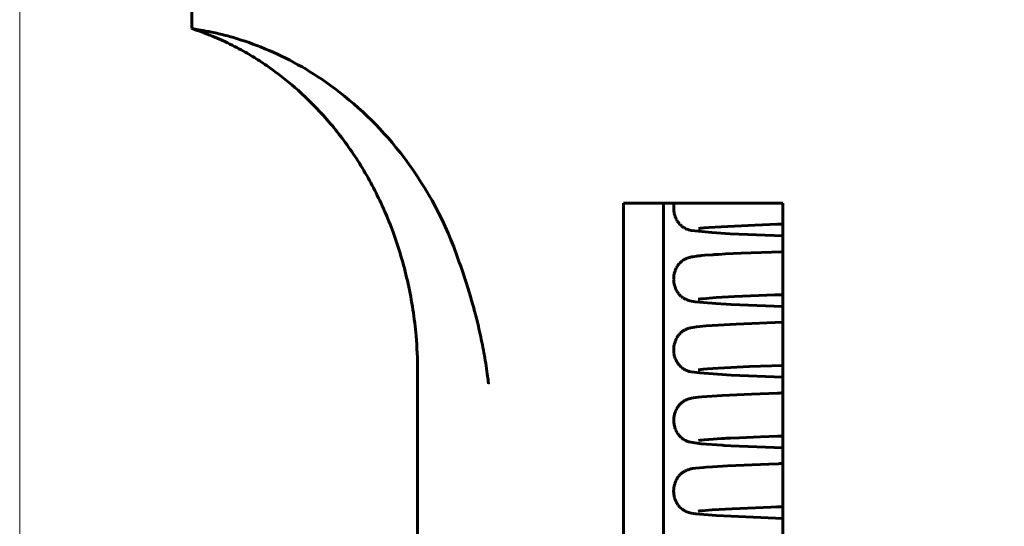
# Model space of a CAD drawing. Header units: millimetres. Extents: x 0 to 210, y 0 to 297.
# Tile 20 of 29: x 120 to 143, y 217 to 229. Entities that reach past the tile are written whole.
import ezdxf

# ---------------------------------------------------------------- set-up
doc = ezdxf.new("R2010")
doc.units = ezdxf.units.MM
doc.linetypes.add('K5LT_BASIC', pattern=[0])
doc.linetypes.add('K5LT_THIN', pattern=[0])
doc.layers.add('Системный слой', color=7, linetype='Continuous')
doc.layers.add('Системный слой (1)', color=7, linetype='Continuous', true_color=0x6c6c6c)
doc.styles.add('KDIMTEXTSTYLE', font='txt', dxfattribs={"width": 0.96, "oblique": 15, "height": 5})
doc.styles.add('KTEXTSTYLE', font='txt', dxfattribs={"width": 0.96, "height": 5})
doc.dimstyles.new('KDIMSTYLE (1.00)', dxfattribs={"dimtxt": 5, "dimasz": 1, "dimexe": 2, "dimexo": 0, "dimgap": 1, "dimtad": 1, "dimtxsty": 'KDIMTEXTSTYLE', "dimsah": 1, "dimcen": 0, "dimdle": 1, "dimadec": 0, "dimazin": 0, "dimtfac": 0.667, "dimtmove": 0, "dimatfit": 3, "dimfxl": 1, "dimtvp": 1, "dimtolj": 1, "dimtzin": 0, "dimarcsym": 0})

# ---------------------------------------------------------------- blocks, each defined once
blk = doc.blocks.new('U71')
at = {"layer": 'Системный слой (1)', "color": 143, "linetype": 'K5LT_BASIC', "lineweight": 60, "true_color": 0x33acca}
for p, q in [((135.727, 217.695), (135.764, 217.7)), ((135.764, 217.7), (135.766, 217.701)), ((135.764, 217.7), (135.764, 217.7)), ((135.766, 217.701), (135.769, 217.701)), ((135.769, 217.701), (135.775, 217.702)), ((135.775, 217.702), (135.778, 217.702)), ((135.778, 217.702), (135.782, 217.703)), ((135.782, 217.703), (135.794, 217.704)), ((135.794, 217.704), (135.822, 217.707)), ((135.822, 217.707), (135.886, 217.713)), ((135.886, 217.713), (136.051, 217.726)), ((136.051, 217.726), (136.516, 217.753)), ((136.516, 217.753), (137.413, 217.79)), ((137.413, 217.79), (137.555, 217.795)), ((137.555, 217.795), (137.611, 217.797)), ((137.611, 217.797), (137.694, 217.8))]:
    blk.add_line(p, q, dxfattribs=at)
blk = doc.blocks.new('U73')
at = {"layer": 'Системный слой (1)', "color": 143, "linetype": 'K5LT_BASIC', "lineweight": 60, "true_color": 0x33acca}
for p, q in [((135.158, 224.726), (135.159, 224.748)), ((135.158, 224.7), (135.158, 224.726)), ((135.159, 224.76), (135.161, 224.773)), ((135.159, 224.753), (135.159, 224.76)), ((135.159, 224.75), (135.159, 224.753)), ((135.159, 224.748), (135.159, 224.75)), ((135.161, 224.773), (135.164, 224.799)), ((135.164, 224.799), (135.168, 224.825)), ((135.168, 224.829), (135.169, 224.831)), ((135.168, 224.828), (135.168, 224.829)), ((135.168, 224.826), (135.168, 224.828)), ((135.168, 224.825), (135.168, 224.826)), ((135.169, 224.833), (135.17, 224.835)), ((135.169, 224.831), (135.169, 224.833)), ((135.17, 224.839), (135.171, 224.844)), ((135.17, 224.835), (135.17, 224.839)), ((135.159, 224.688), (135.158, 224.7)), ((135.159, 224.681), (135.159, 224.688)), ((135.159, 224.678), (135.159, 224.681)), ((135.16, 224.677), (135.159, 224.678)), ((135.162, 224.655), (135.16, 224.677)), ((135.165, 224.63), (135.162, 224.655)), ((135.167, 224.617), (135.165, 224.63)), ((135.168, 224.611), (135.167, 224.617)), ((135.169, 224.608), (135.168, 224.611)), ((135.169, 224.606), (135.169, 224.608)), ((135.174, 224.584), (135.169, 224.606)), ((135.181, 224.559), (135.174, 224.584)), ((135.185, 224.547), (135.181, 224.559)), ((135.187, 224.541), (135.185, 224.547)), ((135.188, 224.538), (135.187, 224.541)), ((135.189, 224.536), (135.188, 224.538)), ((135.197, 224.515), (135.189, 224.536)), ((135.207, 224.491), (135.197, 224.515)), ((135.212, 224.48), (135.207, 224.491)), ((135.215, 224.474), (135.212, 224.48)), ((135.217, 224.471), (135.215, 224.474)), ((135.217, 224.47), (135.217, 224.471)), ((135.228, 224.45), (135.217, 224.47)), ((135.241, 224.428), (135.228, 224.45)), ((135.248, 224.417), (135.241, 224.428)), ((135.251, 224.412), (135.248, 224.417)), ((135.253, 224.41), (135.251, 224.412)), ((135.254, 224.408), (135.253, 224.41)), ((135.266, 224.392), (135.254, 224.408)), ((135.282, 224.371), (135.266, 224.392)), ((135.29, 224.362), (135.282, 224.371)), ((135.294, 224.357), (135.29, 224.362)), ((135.296, 224.355), (135.294, 224.357)), ((135.297, 224.354), (135.296, 224.355)), ((135.307, 224.343), (135.297, 224.354)), ((135.327, 224.323), (135.307, 224.343)), ((135.337, 224.315), (135.327, 224.323)), ((135.342, 224.311), (135.337, 224.315)), ((135.344, 224.309), (135.342, 224.311)), ((135.346, 224.308), (135.344, 224.309)), ((135.37, 224.289), (135.346, 224.308)), ((135.387, 224.277), (135.37, 224.289)), ((135.395, 224.272), (135.387, 224.277)), ((135.399, 224.27), (135.395, 224.272)), ((135.401, 224.269), (135.399, 224.27)), ((135.402, 224.268), (135.401, 224.269)), ((135.416, 224.26), (135.402, 224.268)), ((135.427, 224.255), (135.416, 224.26)), ((135.432, 224.252), (135.427, 224.255)), ((135.434, 224.251), (135.432, 224.252)), ((135.435, 224.251), (135.434, 224.251)), ((135.461, 224.239), (135.435, 224.251)), ((135.484, 224.231), (135.461, 224.239)), ((135.495, 224.227), (135.484, 224.231)), ((135.5, 224.226), (135.495, 224.227)), ((135.502, 224.225), (135.5, 224.226)), ((135.503, 224.225), (135.502, 224.225)), ((135.511, 224.222), (135.503, 224.225)), ((135.56, 224.21), (135.511, 224.222)), ((135.567, 224.209), (135.56, 224.21)), ((136.042, 224.159), (135.567, 224.209)), ((136.471, 224.134), (136.042, 224.159)), ((137.694, 224.086), (136.471, 224.134))]:
    blk.add_line(p, q, dxfattribs=at)
blk = doc.blocks.new('U77')
at = {"layer": 'Системный слой (1)', "color": 143, "linetype": 'K5LT_BASIC', "lineweight": 60, "true_color": 0x33acca}
for p, q in [((135.814, 220.348), (136.283, 220.381)), ((136.283, 220.381), (136.966, 220.413)), ((136.966, 220.413), (137.568, 220.435)), ((137.568, 220.435), (137.618, 220.437)), ((137.618, 220.437), (137.629, 220.437)), ((137.629, 220.437), (137.646, 220.438)), ((137.646, 220.438), (137.672, 220.438)), ((137.672, 220.438), (137.694, 220.439)), ((135.259, 220.125), (135.266, 220.133)), ((135.266, 220.133), (135.279, 220.149)), ((135.279, 220.149), (135.29, 220.163)), ((135.29, 220.163), (135.291, 220.164)), ((135.291, 220.164), (135.293, 220.166)), ((135.293, 220.166), (135.296, 220.169)), ((135.296, 220.169), (135.303, 220.176)), ((135.303, 220.176), (135.317, 220.19)), ((135.317, 220.19), (135.33, 220.202)), ((135.33, 220.202), (135.331, 220.203)), ((135.331, 220.203), (135.333, 220.205)), ((135.333, 220.205), (135.336, 220.208)), ((135.336, 220.208), (135.344, 220.214)), ((135.344, 220.214), (135.358, 220.225)), ((135.358, 220.225), (135.373, 220.236)), ((135.373, 220.236), (135.374, 220.237)), ((135.374, 220.237), (135.376, 220.238)), ((135.376, 220.238), (135.38, 220.241)), ((135.38, 220.241), (135.388, 220.246)), ((135.388, 220.246), (135.402, 220.254)), ((135.402, 220.254), (135.419, 220.264)), ((135.419, 220.264), (135.42, 220.264)), ((135.42, 220.264), (135.422, 220.266)), ((135.422, 220.266), (135.426, 220.268)), ((135.426, 220.268), (135.434, 220.271)), ((135.434, 220.271), (135.447, 220.278)), ((135.447, 220.278), (135.464, 220.285)), ((135.464, 220.285), (135.465, 220.285)), ((135.465, 220.285), (135.466, 220.286)), ((135.466, 220.286), (135.468, 220.287)), ((135.468, 220.287), (135.469, 220.287)), ((135.469, 220.287), (135.47, 220.287)), ((135.47, 220.287), (135.471, 220.288)), ((135.47, 220.287), (135.47, 220.287)), ((135.471, 220.288), (135.471, 220.288)), ((135.471, 220.288), (135.472, 220.288)), ((135.472, 220.288), (135.473, 220.288)), ((135.473, 220.288), (135.474, 220.289)), ((135.474, 220.289), (135.476, 220.29)), ((135.476, 220.29), (135.477, 220.29)), ((135.477, 220.29), (135.478, 220.29)), ((135.478, 220.29), (135.481, 220.291)), ((135.481, 220.291), (135.486, 220.293)), ((135.486, 220.293), (135.496, 220.297)), ((135.496, 220.297), (135.512, 220.302)), ((135.512, 220.302), (135.519, 220.304)), ((135.519, 220.304), (135.523, 220.305)), ((135.523, 220.305), (135.526, 220.306)), ((135.526, 220.306), (135.533, 220.308)), ((135.533, 220.308), (135.546, 220.311)), ((135.546, 220.311), (135.572, 220.317)), ((135.572, 220.317), (135.621, 220.325)), ((135.621, 220.325), (135.727, 220.34)), ((135.727, 220.34), (135.814, 220.348)), ((135.167, 219.895), (135.172, 219.92)), ((135.172, 219.921), (135.173, 219.925)), ((135.172, 219.92), (135.172, 219.921)), ((135.173, 219.925), (135.174, 219.931)), ((135.174, 219.931), (135.177, 219.944)), ((135.177, 219.944), (135.184, 219.971)), ((135.184, 219.971), (135.192, 219.994)), ((135.192, 219.994), (135.193, 219.996)), ((135.193, 219.996), (135.194, 219.999)), ((135.194, 219.999), (135.196, 220.005)), ((135.196, 220.005), (135.201, 220.017)), ((135.201, 220.017), (135.211, 220.041)), ((135.211, 220.041), (135.22, 220.06)), ((135.22, 220.06), (135.221, 220.061)), ((135.221, 220.061), (135.222, 220.064)), ((135.222, 220.064), (135.225, 220.069)), ((135.225, 220.069), (135.231, 220.08)), ((135.231, 220.08), (135.243, 220.1)), ((135.243, 220.1), (135.254, 220.117)), ((135.254, 220.117), (135.255, 220.118)), ((135.255, 220.118), (135.256, 220.12)), ((135.256, 220.12), (135.259, 220.125)), ((135.159, 219.791), (135.16, 219.817)), ((135.16, 219.778), (135.159, 219.791)), ((135.16, 219.817), (135.161, 219.842)), ((135.16, 219.771), (135.16, 219.778)), ((135.16, 219.768), (135.16, 219.771)), ((135.16, 219.767), (135.16, 219.768)), ((135.162, 219.745), (135.16, 219.767)), ((135.161, 219.848), (135.162, 219.854)), ((135.161, 219.844), (135.161, 219.848)), ((135.161, 219.842), (135.161, 219.844)), ((135.162, 219.854), (135.163, 219.868)), ((135.165, 219.72), (135.162, 219.745)), ((135.163, 219.868), (135.167, 219.895)), ((135.167, 219.707), (135.165, 219.72)), ((135.168, 219.701), (135.167, 219.707)), ((135.169, 219.698), (135.168, 219.701)), ((135.169, 219.696), (135.169, 219.698)), ((135.174, 219.674), (135.169, 219.696)), ((135.18, 219.649), (135.174, 219.674)), ((135.184, 219.636), (135.18, 219.649)), ((135.186, 219.63), (135.184, 219.636)), ((135.187, 219.627), (135.186, 219.63)), ((135.187, 219.626), (135.187, 219.627)), ((135.195, 219.605), (135.187, 219.626)), ((135.205, 219.58), (135.195, 219.605)), ((135.21, 219.569), (135.205, 219.58)), ((135.213, 219.563), (135.21, 219.569)), ((135.214, 219.56), (135.213, 219.563)), ((135.215, 219.559), (135.214, 219.56)), ((135.225, 219.539), (135.215, 219.559)), ((135.238, 219.516), (135.225, 219.539)), ((135.245, 219.505), (135.238, 219.516)), ((135.248, 219.5), (135.245, 219.505)), ((135.25, 219.498), (135.248, 219.5)), ((135.251, 219.496), (135.25, 219.498)), ((135.262, 219.48), (135.251, 219.496)), ((135.278, 219.459), (135.262, 219.48)), ((135.286, 219.449), (135.278, 219.459)), ((135.29, 219.445), (135.286, 219.449)), ((135.292, 219.442), (135.29, 219.445)), ((135.293, 219.441), (135.292, 219.442)), ((135.305, 219.429), (135.293, 219.441)), ((135.324, 219.41), (135.305, 219.429)), ((135.333, 219.401), (135.324, 219.41)), ((135.338, 219.397), (135.333, 219.401)), ((135.34, 219.395), (135.338, 219.397)), ((135.341, 219.394), (135.34, 219.395)), ((135.361, 219.378), (135.341, 219.394)), ((135.379, 219.365), (135.361, 219.378)), ((135.388, 219.359), (135.379, 219.365)), ((135.392, 219.357), (135.388, 219.359)), ((135.394, 219.355), (135.392, 219.357)), ((135.395, 219.355), (135.394, 219.355)), ((135.414, 219.344), (135.395, 219.355)), ((135.425, 219.338), (135.414, 219.344)), ((135.431, 219.335), (135.425, 219.338)), ((135.433, 219.334), (135.431, 219.335)), ((135.434, 219.333), (135.433, 219.334)), ((135.46, 219.322), (135.434, 219.333)), ((135.484, 219.313), (135.46, 219.322)), ((135.494, 219.31), (135.484, 219.313)), ((135.499, 219.308), (135.494, 219.31)), ((135.501, 219.307), (135.499, 219.308)), ((135.502, 219.307), (135.501, 219.307)), ((135.514, 219.304), (135.502, 219.307)), ((135.556, 219.293), (135.514, 219.304)), ((135.792, 219.26), (135.556, 219.293)), ((136.281, 219.226), (135.792, 219.26)), ((136.332, 219.223), (136.281, 219.226)), ((136.487, 219.215), (136.332, 219.223)), ((137.694, 219.168), (136.487, 219.215))]:
    blk.add_line(p, q, dxfattribs=at)
blk = doc.blocks.new('U82')
at = {"layer": 'Системный слой (1)', "color": 143, "linetype": 'K5LT_BASIC', "lineweight": 60, "true_color": 0x33acca}
for p, q in [((135.558, 221.953), (135.6, 221.961)), ((135.6, 221.961), (135.687, 221.974)), ((135.687, 221.974), (135.91, 221.996)), ((135.91, 221.996), (136.609, 222.037)), ((136.609, 222.037), (137.694, 222.079)), ((135.226, 221.714), (135.238, 221.735)), ((135.238, 221.735), (135.249, 221.752)), ((135.249, 221.752), (135.25, 221.753)), ((135.25, 221.753), (135.251, 221.756)), ((135.251, 221.756), (135.254, 221.76)), ((135.254, 221.76), (135.261, 221.769)), ((135.261, 221.769), (135.273, 221.785)), ((135.273, 221.785), (135.285, 221.798)), ((135.285, 221.799), (135.287, 221.801)), ((135.285, 221.798), (135.285, 221.799)), ((135.287, 221.801), (135.29, 221.805)), ((135.29, 221.805), (135.297, 221.812)), ((135.297, 221.812), (135.31, 221.825)), ((135.31, 221.825), (135.322, 221.836)), ((135.322, 221.837), (135.324, 221.838)), ((135.322, 221.836), (135.322, 221.837)), ((135.324, 221.838), (135.328, 221.842)), ((135.328, 221.842), (135.335, 221.848)), ((135.335, 221.848), (135.349, 221.859)), ((135.349, 221.859), (135.365, 221.871)), ((135.365, 221.871), (135.366, 221.872)), ((135.366, 221.872), (135.368, 221.873)), ((135.368, 221.873), (135.372, 221.876)), ((135.372, 221.876), (135.379, 221.881)), ((135.379, 221.881), (135.393, 221.89)), ((135.393, 221.89), (135.41, 221.899)), ((135.41, 221.899), (135.411, 221.9)), ((135.411, 221.9), (135.413, 221.901)), ((135.413, 221.901), (135.417, 221.903)), ((135.417, 221.903), (135.425, 221.907)), ((135.425, 221.907), (135.439, 221.914)), ((135.439, 221.914), (135.455, 221.921)), ((135.455, 221.921), (135.456, 221.921)), ((135.456, 221.921), (135.457, 221.922)), ((135.457, 221.922), (135.459, 221.923)), ((135.459, 221.923), (135.461, 221.924)), ((135.461, 221.924), (135.462, 221.924)), ((135.462, 221.924), (135.462, 221.924)), ((135.462, 221.924), (135.463, 221.924)), ((135.463, 221.924), (135.464, 221.925)), ((135.464, 221.925), (135.465, 221.925)), ((135.465, 221.925), (135.466, 221.926)), ((135.466, 221.926), (135.468, 221.926)), ((135.468, 221.926), (135.469, 221.927)), ((135.469, 221.927), (135.47, 221.927)), ((135.47, 221.927), (135.471, 221.928)), ((135.471, 221.928), (135.474, 221.929)), ((135.474, 221.929), (135.48, 221.931)), ((135.48, 221.931), (135.49, 221.934)), ((135.49, 221.934), (135.506, 221.939)), ((135.506, 221.939), (135.513, 221.942)), ((135.513, 221.942), (135.513, 221.942)), ((135.513, 221.942), (135.515, 221.942)), ((135.515, 221.942), (135.518, 221.943)), ((135.518, 221.943), (135.524, 221.945)), ((135.524, 221.945), (135.536, 221.948)), ((135.536, 221.948), (135.558, 221.953)), ((135.16, 221.501), (135.163, 221.528)), ((135.163, 221.528), (135.168, 221.553)), ((135.168, 221.555), (135.169, 221.558)), ((135.168, 221.553), (135.168, 221.555)), ((135.169, 221.558), (135.17, 221.565)), ((135.17, 221.565), (135.173, 221.578)), ((135.173, 221.578), (135.18, 221.604)), ((135.18, 221.604), (135.188, 221.628)), ((135.188, 221.63), (135.189, 221.633)), ((135.188, 221.628), (135.188, 221.63)), ((135.189, 221.633), (135.192, 221.639)), ((135.192, 221.639), (135.196, 221.651)), ((135.196, 221.651), (135.206, 221.675)), ((135.206, 221.675), (135.215, 221.694)), ((135.215, 221.694), (135.216, 221.696)), ((135.216, 221.696), (135.217, 221.699)), ((135.217, 221.699), (135.22, 221.704)), ((135.22, 221.704), (135.226, 221.714)), ((135.157, 221.451), (135.158, 221.476)), ((135.157, 221.425), (135.157, 221.451)), ((135.157, 221.412), (135.157, 221.425)), ((135.158, 221.406), (135.157, 221.412)), ((135.158, 221.481), (135.159, 221.488)), ((135.158, 221.477), (135.158, 221.481)), ((135.158, 221.476), (135.158, 221.477)), ((135.158, 221.402), (135.158, 221.406)), ((135.158, 221.401), (135.158, 221.402)), ((135.16, 221.379), (135.158, 221.401)), ((135.159, 221.488), (135.16, 221.501)), ((135.163, 221.354), (135.16, 221.379)), ((135.165, 221.341), (135.163, 221.354)), ((135.166, 221.335), (135.165, 221.341)), ((135.167, 221.332), (135.166, 221.335)), ((135.167, 221.331), (135.167, 221.332)), ((135.172, 221.308), (135.167, 221.331)), ((135.179, 221.283), (135.172, 221.308)), ((135.183, 221.271), (135.179, 221.283)), ((135.185, 221.265), (135.183, 221.271)), ((135.186, 221.262), (135.185, 221.265)), ((135.186, 221.26), (135.186, 221.262)), ((135.194, 221.239), (135.186, 221.26)), ((135.204, 221.215), (135.194, 221.239)), ((135.209, 221.204), (135.204, 221.215)), ((135.212, 221.198), (135.209, 221.204)), ((135.214, 221.195), (135.212, 221.198)), ((135.214, 221.194), (135.214, 221.195)), ((135.225, 221.174), (135.214, 221.194)), ((135.238, 221.151), (135.225, 221.174)), ((135.244, 221.141), (135.238, 221.151)), ((135.248, 221.136), (135.244, 221.141)), ((135.25, 221.133), (135.248, 221.136)), ((135.25, 221.132), (135.25, 221.133)), ((135.262, 221.115), (135.25, 221.132)), ((135.278, 221.095), (135.262, 221.115)), ((135.286, 221.085), (135.278, 221.095)), ((135.29, 221.081), (135.286, 221.085)), ((135.292, 221.078), (135.29, 221.081)), ((135.293, 221.077), (135.292, 221.078)), ((135.304, 221.065), (135.293, 221.077)), ((135.324, 221.046), (135.304, 221.065)), ((135.333, 221.038), (135.324, 221.046)), ((135.338, 221.034), (135.333, 221.038)), ((135.34, 221.032), (135.338, 221.034)), ((135.341, 221.031), (135.34, 221.032)), ((135.365, 221.012), (135.341, 221.031)), ((135.381, 221.001), (135.365, 221.012)), ((135.389, 220.996), (135.381, 221.001)), ((135.393, 220.993), (135.389, 220.996)), ((135.395, 220.992), (135.393, 220.993)), ((135.396, 220.992), (135.395, 220.992)), ((135.412, 220.982), (135.396, 220.992)), ((135.421, 220.977), (135.412, 220.982)), ((135.426, 220.975), (135.421, 220.977)), ((135.428, 220.974), (135.426, 220.975)), ((135.429, 220.974), (135.428, 220.974)), ((135.43, 220.973), (135.429, 220.974)), ((135.429, 220.974), (135.429, 220.974)), ((135.432, 220.972), (135.43, 220.973)), ((135.433, 220.972), (135.432, 220.972)), ((135.434, 220.971), (135.433, 220.972)), ((135.436, 220.97), (135.434, 220.971)), ((135.439, 220.969), (135.436, 220.97)), ((135.441, 220.968), (135.439, 220.969)), ((135.443, 220.967), (135.441, 220.968)), ((135.444, 220.967), (135.443, 220.967)), ((135.443, 220.967), (135.443, 220.967)), ((135.445, 220.966), (135.444, 220.967)), ((135.446, 220.966), (135.445, 220.966)), ((135.447, 220.965), (135.446, 220.966)), ((135.446, 220.966), (135.446, 220.966)), ((135.448, 220.965), (135.447, 220.965)), ((135.447, 220.965), (135.447, 220.965)), ((135.449, 220.964), (135.448, 220.965)), ((135.448, 220.965), (135.448, 220.965)), ((135.45, 220.964), (135.449, 220.964)), ((135.451, 220.963), (135.45, 220.964)), ((135.45, 220.964), (135.45, 220.964)), ((135.452, 220.963), (135.451, 220.963)), ((135.453, 220.963), (135.452, 220.963)), ((135.452, 220.963), (135.452, 220.963)), ((135.454, 220.962), (135.453, 220.963)), ((135.453, 220.963), (135.453, 220.963)), ((135.455, 220.962), (135.454, 220.962)), ((135.454, 220.962), (135.454, 220.962)), ((135.456, 220.962), (135.455, 220.962)), ((135.456, 220.961), (135.456, 220.962)), ((135.457, 220.961), (135.456, 220.961)), ((135.458, 220.961), (135.457, 220.961)), ((135.459, 220.96), (135.458, 220.961)), ((135.46, 220.96), (135.459, 220.96)), ((135.459, 220.96), (135.459, 220.96)), ((135.461, 220.96), (135.46, 220.96)), ((135.46, 220.96), (135.46, 220.96)), ((135.46, 220.96), (135.46, 220.96)), ((135.461, 220.959), (135.461, 220.96)), ((135.462, 220.959), (135.461, 220.959)), ((135.463, 220.959), (135.462, 220.959)), ((135.465, 220.958), (135.463, 220.959)), ((135.47, 220.956), (135.465, 220.958)), ((135.474, 220.955), (135.47, 220.956)), ((135.476, 220.954), (135.474, 220.955)), ((135.477, 220.953), (135.476, 220.954)), ((135.478, 220.953), (135.477, 220.953)), ((135.479, 220.953), (135.478, 220.953)), ((135.48, 220.952), (135.479, 220.953)), ((135.481, 220.952), (135.48, 220.952)), ((135.482, 220.952), (135.481, 220.952)), ((135.484, 220.951), (135.482, 220.952)), ((135.52, 220.94), (135.484, 220.951)), ((135.484, 220.951), (135.484, 220.951)), ((135.563, 220.93), (135.52, 220.94)), ((135.57, 220.929), (135.563, 220.93)), ((135.756, 220.903), (135.57, 220.929)), ((136.491, 220.855), (135.756, 220.903)), ((137.694, 220.807), (136.491, 220.855))]:
    blk.add_line(p, q, dxfattribs=at)
blk = doc.blocks.new('U92')
at = {"layer": 'Системный слой (1)', "color": 143, "linetype": 'K5LT_BASIC', "lineweight": 60, "true_color": 0x33acca}
for p, q in [((136.406, 218.748), (137.363, 218.788)), ((137.363, 218.788), (137.597, 218.797)), ((137.597, 218.797), (137.625, 218.798)), ((137.625, 218.798), (137.668, 218.799)), ((137.668, 218.799), (137.694, 218.8)), ((135.285, 218.521), (135.298, 218.536)), ((135.298, 218.536), (135.312, 218.549)), ((135.312, 218.549), (135.313, 218.55)), ((135.313, 218.55), (135.314, 218.552)), ((135.314, 218.552), (135.318, 218.555)), ((135.318, 218.555), (135.325, 218.562)), ((135.325, 218.562), (135.34, 218.574)), ((135.34, 218.574), (135.355, 218.586)), ((135.355, 218.587), (135.357, 218.588)), ((135.355, 218.586), (135.355, 218.587)), ((135.357, 218.588), (135.361, 218.591)), ((135.361, 218.591), (135.369, 218.596)), ((135.369, 218.596), (135.383, 218.606)), ((135.383, 218.606), (135.4, 218.616)), ((135.4, 218.616), (135.401, 218.617)), ((135.401, 218.617), (135.403, 218.618)), ((135.403, 218.618), (135.407, 218.62)), ((135.407, 218.62), (135.414, 218.624)), ((135.414, 218.624), (135.428, 218.631)), ((135.428, 218.631), (135.445, 218.639)), ((135.445, 218.639), (135.447, 218.64)), ((135.445, 218.639), (135.445, 218.639)), ((135.447, 218.64), (135.45, 218.641)), ((135.45, 218.641), (135.455, 218.644)), ((135.455, 218.644), (135.461, 218.646)), ((135.461, 218.646), (135.464, 218.647)), ((135.464, 218.647), (135.467, 218.648)), ((135.467, 218.648), (135.469, 218.649)), ((135.469, 218.649), (135.472, 218.65)), ((135.472, 218.65), (135.473, 218.651)), ((135.472, 218.65), (135.472, 218.65)), ((135.473, 218.651), (135.475, 218.651)), ((135.475, 218.651), (135.478, 218.652)), ((135.478, 218.652), (135.484, 218.655)), ((135.484, 218.655), (135.495, 218.658)), ((135.495, 218.658), (135.509, 218.663)), ((135.509, 218.663), (135.516, 218.665)), ((135.516, 218.665), (135.517, 218.665)), ((135.517, 218.665), (135.518, 218.665)), ((135.518, 218.665), (135.521, 218.666)), ((135.521, 218.666), (135.526, 218.667)), ((135.526, 218.667), (135.536, 218.67)), ((135.536, 218.67), (135.555, 218.675)), ((135.555, 218.675), (135.592, 218.682)), ((135.592, 218.682), (135.666, 218.693)), ((135.666, 218.693), (135.848, 218.712)), ((135.848, 218.712), (135.911, 218.718)), ((135.911, 218.718), (136.055, 218.728)), ((136.055, 218.728), (136.406, 218.748)), ((135.168, 218.277), (135.174, 218.304)), ((135.174, 218.304), (135.18, 218.328)), ((135.18, 218.328), (135.181, 218.33)), ((135.181, 218.33), (135.182, 218.333)), ((135.182, 218.333), (135.184, 218.339)), ((135.184, 218.339), (135.188, 218.352)), ((135.188, 218.352), (135.197, 218.377)), ((135.197, 218.377), (135.206, 218.397)), ((135.206, 218.399), (135.208, 218.402)), ((135.206, 218.397), (135.206, 218.399)), ((135.208, 218.402), (135.21, 218.407)), ((135.21, 218.407), (135.216, 218.418)), ((135.216, 218.418), (135.227, 218.44)), ((135.227, 218.44), (135.237, 218.457)), ((135.237, 218.457), (135.238, 218.459)), ((135.238, 218.459), (135.24, 218.461)), ((135.24, 218.461), (135.243, 218.466)), ((135.243, 218.466), (135.249, 218.475)), ((135.249, 218.475), (135.261, 218.492)), ((135.261, 218.492), (135.272, 218.506)), ((135.272, 218.506), (135.273, 218.507)), ((135.273, 218.507), (135.275, 218.509)), ((135.275, 218.509), (135.278, 218.513)), ((135.278, 218.513), (135.285, 218.521)), ((135.156, 218.177), (135.157, 218.18)), ((135.156, 218.175), (135.156, 218.177)), ((135.156, 218.151), (135.156, 218.175)), ((135.157, 218.126), (135.156, 218.151)), ((135.157, 218.187), (135.158, 218.2)), ((135.157, 218.18), (135.157, 218.187)), ((135.158, 218.113), (135.157, 218.126)), ((135.158, 218.2), (135.16, 218.227)), ((135.159, 218.106), (135.158, 218.113)), ((135.159, 218.103), (135.159, 218.106)), ((135.159, 218.102), (135.159, 218.103)), ((135.162, 218.08), (135.159, 218.102)), ((135.16, 218.227), (135.163, 218.252)), ((135.166, 218.055), (135.162, 218.08)), ((135.163, 218.252), (135.164, 218.254)), ((135.164, 218.257), (135.165, 218.264)), ((135.164, 218.254), (135.164, 218.257)), ((135.165, 218.264), (135.168, 218.277)), ((135.169, 218.042), (135.166, 218.055)), ((135.17, 218.036), (135.169, 218.042)), ((135.171, 218.033), (135.17, 218.036)), ((135.171, 218.032), (135.171, 218.033)), ((135.177, 218.01), (135.171, 218.032)), ((135.185, 217.985), (135.177, 218.01)), ((135.189, 217.973), (135.185, 217.985)), ((135.191, 217.967), (135.189, 217.973)), ((135.193, 217.964), (135.191, 217.967)), ((135.193, 217.962), (135.193, 217.964)), ((135.202, 217.941), (135.193, 217.962)), ((135.213, 217.918), (135.202, 217.941)), ((135.219, 217.906), (135.213, 217.918)), ((135.222, 217.901), (135.219, 217.906)), ((135.223, 217.898), (135.222, 217.901)), ((135.224, 217.897), (135.223, 217.898)), ((135.234, 217.879), (135.224, 217.897)), ((135.248, 217.857), (135.234, 217.879)), ((135.255, 217.846), (135.248, 217.857)), ((135.259, 217.841), (135.255, 217.846)), ((135.261, 217.839), (135.259, 217.841)), ((135.262, 217.838), (135.261, 217.839)), ((135.28, 217.814), (135.262, 217.838)), ((135.294, 217.798), (135.28, 217.814)), ((135.301, 217.791), (135.294, 217.798)), ((135.304, 217.787), (135.301, 217.791)), ((135.306, 217.785), (135.304, 217.787)), ((135.307, 217.784), (135.306, 217.785)), ((135.313, 217.778), (135.307, 217.784)), ((135.326, 217.766), (135.313, 217.778)), ((135.334, 217.759), (135.326, 217.766)), ((135.337, 217.756), (135.334, 217.759)), ((135.339, 217.754), (135.337, 217.756)), ((135.34, 217.753), (135.339, 217.754)), ((135.341, 217.752), (135.34, 217.753)), ((135.363, 217.735), (135.341, 217.752)), ((135.377, 217.726), (135.363, 217.735)), ((135.384, 217.721), (135.377, 217.726)), ((135.388, 217.718), (135.384, 217.721)), ((135.39, 217.717), (135.388, 217.718)), ((135.401, 217.711), (135.39, 217.717)), ((135.441, 217.689), (135.401, 217.711)), ((135.462, 217.681), (135.441, 217.689)), ((135.472, 217.677), (135.462, 217.681)), ((135.477, 217.675), (135.472, 217.677)), ((135.48, 217.674), (135.477, 217.675)), ((135.481, 217.674), (135.48, 217.674)), ((135.483, 217.673), (135.481, 217.674)), ((135.505, 217.666), (135.483, 217.673)), ((135.536, 217.658), (135.505, 217.666)), ((135.55, 217.655), (135.536, 217.658)), ((135.556, 217.653), (135.55, 217.655)), ((135.559, 217.653), (135.556, 217.653)), ((135.561, 217.652), (135.559, 217.653)), ((135.562, 217.652), (135.561, 217.652)), ((135.563, 217.652), (135.562, 217.652)), ((135.675, 217.634), (135.563, 217.652)), ((136.147, 217.595), (135.675, 217.634)), ((136.491, 217.576), (136.147, 217.595)), ((137.694, 217.528), (136.491, 217.576))]:
    blk.add_line(p, q, dxfattribs=at)
blk = doc.blocks.new('U94')
at = {"layer": 'Системный слой (1)', "color": 143, "linetype": 'K5LT_BASIC', "lineweight": 60, "true_color": 0x33acca}
for p, q in [((135.984, 222.639), (136.147, 222.651)), ((136.147, 222.651), (136.568, 222.674)), ((136.568, 222.674), (137.505, 222.712)), ((137.505, 222.712), (137.594, 222.715)), ((137.594, 222.715), (137.677, 222.718)), ((137.677, 222.718), (137.694, 222.718)), ((135.723, 222.612), (135.753, 222.617)), ((135.753, 222.617), (135.754, 222.617)), ((135.754, 222.617), (135.756, 222.617)), ((135.756, 222.617), (135.76, 222.617)), ((135.76, 222.617), (135.768, 222.619)), ((135.768, 222.619), (135.787, 222.621)), ((135.787, 222.621), (135.831, 222.626)), ((135.831, 222.626), (135.916, 222.634)), ((135.916, 222.634), (135.984, 222.639))]:
    blk.add_line(p, q, dxfattribs=at)
blk = doc.blocks.new('U99')
at = {"layer": 'Системный слой (1)', "color": 143, "linetype": 'K5LT_BASIC', "lineweight": 60, "true_color": 0x33acca}
for p, q in [((135.73, 224.252), (135.769, 224.258)), ((135.769, 224.258), (135.771, 224.259)), ((135.771, 224.259), (135.773, 224.259)), ((135.773, 224.259), (135.777, 224.259)), ((135.777, 224.259), (135.787, 224.261)), ((135.787, 224.261), (135.81, 224.263)), ((135.81, 224.263), (135.862, 224.269)), ((135.862, 224.269), (135.97, 224.278)), ((135.97, 224.278), (136.259, 224.297)), ((136.259, 224.297), (137.042, 224.334)), ((137.042, 224.334), (137.57, 224.353)), ((137.57, 224.353), (137.607, 224.354)), ((137.607, 224.354), (137.665, 224.356)), ((137.665, 224.356), (137.694, 224.357))]:
    blk.add_line(p, q, dxfattribs=at)
blk = doc.blocks.new('U100')
at = {"layer": 'Системный слой (1)', "color": 143, "linetype": 'K5LT_BASIC', "lineweight": 60, "true_color": 0x33acca}
for p, q in [((135.731, 219.334), (135.771, 219.34)), ((135.771, 219.34), (135.772, 219.34)), ((135.772, 219.34), (135.774, 219.341)), ((135.774, 219.341), (135.779, 219.341)), ((135.779, 219.341), (135.789, 219.342)), ((135.789, 219.342), (135.811, 219.345)), ((135.811, 219.345), (135.863, 219.35)), ((135.863, 219.35), (135.968, 219.36)), ((135.968, 219.36), (135.975, 219.36)), ((135.975, 219.36), (136.271, 219.38)), ((136.271, 219.38), (136.293, 219.381)), ((136.293, 219.381), (136.339, 219.384)), ((136.339, 219.384), (136.385, 219.386)), ((136.385, 219.386), (136.48, 219.391)), ((136.48, 219.391), (136.688, 219.401)), ((136.688, 219.401), (137.171, 219.421)), ((137.171, 219.421), (137.566, 219.435)), ((137.566, 219.435), (137.605, 219.436)), ((137.605, 219.436), (137.666, 219.438)), ((137.666, 219.438), (137.694, 219.439))]:
    blk.add_line(p, q, dxfattribs=at)
blk = doc.blocks.new('U106')
at = {"layer": 'Системный слой (1)', "color": 143, "linetype": 'K5LT_BASIC', "lineweight": 60, "true_color": 0x33acca}
for p, q in [((135.445, 223.557), (135.456, 223.561)), ((135.456, 223.561), (135.457, 223.562)), ((135.456, 223.561), (135.456, 223.561)), ((135.457, 223.562), (135.458, 223.562)), ((135.458, 223.562), (135.459, 223.563)), ((135.458, 223.562), (135.458, 223.562)), ((135.459, 223.563), (135.459, 223.563)), ((135.459, 223.563), (135.459, 223.563)), ((135.459, 223.563), (135.46, 223.563)), ((135.46, 223.563), (135.461, 223.563)), ((135.461, 223.563), (135.461, 223.564)), ((135.461, 223.564), (135.462, 223.564)), ((135.462, 223.564), (135.462, 223.564)), ((135.462, 223.564), (135.463, 223.564)), ((135.463, 223.564), (135.464, 223.565)), ((135.464, 223.565), (135.464, 223.565)), ((135.464, 223.565), (135.464, 223.565)), ((135.464, 223.565), (135.465, 223.565)), ((135.465, 223.565), (135.466, 223.566)), ((135.465, 223.565), (135.465, 223.565)), ((135.466, 223.566), (135.467, 223.566)), ((135.467, 223.566), (135.468, 223.566)), ((135.468, 223.566), (135.469, 223.567)), ((135.469, 223.567), (135.471, 223.568)), ((135.471, 223.568), (135.476, 223.569)), ((135.476, 223.569), (135.485, 223.573)), ((135.485, 223.573), (135.5, 223.578)), ((135.5, 223.578), (135.51, 223.581)), ((135.51, 223.581), (135.511, 223.581)), ((135.511, 223.581), (135.513, 223.582)), ((135.513, 223.582), (135.517, 223.583)), ((135.517, 223.583), (135.525, 223.585)), ((135.525, 223.585), (135.541, 223.589)), ((135.541, 223.589), (135.557, 223.593)), ((135.557, 223.593), (135.565, 223.594)), ((135.565, 223.594), (135.601, 223.601)), ((135.601, 223.601), (135.686, 223.614)), ((135.686, 223.614), (135.698, 223.615)), ((135.698, 223.615), (135.722, 223.618)), ((135.722, 223.618), (135.773, 223.623)), ((135.773, 223.623), (135.805, 223.626)), ((135.805, 223.626), (135.883, 223.633)), ((135.883, 223.633), (136.064, 223.646)), ((136.064, 223.646), (136.073, 223.647)), ((136.073, 223.647), (136.09, 223.648)), ((136.09, 223.648), (136.126, 223.65)), ((136.126, 223.65), (136.199, 223.655)), ((136.199, 223.655), (136.359, 223.664)), ((136.359, 223.664), (136.727, 223.682)), ((136.727, 223.682), (137.664, 223.717)), ((137.664, 223.717), (137.694, 223.718)), ((135.208, 223.319), (135.217, 223.339)), ((135.217, 223.339), (135.218, 223.34)), ((135.218, 223.34), (135.219, 223.343)), ((135.219, 223.343), (135.222, 223.348)), ((135.222, 223.348), (135.228, 223.358)), ((135.228, 223.358), (135.24, 223.379)), ((135.24, 223.379), (135.251, 223.396)), ((135.251, 223.396), (135.252, 223.397)), ((135.252, 223.397), (135.253, 223.399)), ((135.253, 223.399), (135.256, 223.403)), ((135.256, 223.403), (135.263, 223.412)), ((135.263, 223.412), (135.276, 223.428)), ((135.276, 223.428), (135.287, 223.441)), ((135.287, 223.441), (135.288, 223.442)), ((135.288, 223.442), (135.29, 223.444)), ((135.29, 223.444), (135.293, 223.448)), ((135.293, 223.448), (135.3, 223.455)), ((135.3, 223.455), (135.314, 223.469)), ((135.314, 223.469), (135.327, 223.481)), ((135.327, 223.481), (135.329, 223.483)), ((135.327, 223.481), (135.327, 223.481)), ((135.329, 223.483), (135.332, 223.485)), ((135.332, 223.485), (135.338, 223.491)), ((135.338, 223.491), (135.35, 223.5)), ((135.35, 223.5), (135.357, 223.505)), ((135.357, 223.505), (135.358, 223.506)), ((135.358, 223.506), (135.359, 223.507)), ((135.359, 223.507), (135.362, 223.509)), ((135.362, 223.509), (135.368, 223.513)), ((135.368, 223.513), (135.379, 223.52)), ((135.379, 223.52), (135.387, 223.526)), ((135.387, 223.526), (135.388, 223.526)), ((135.388, 223.526), (135.389, 223.527)), ((135.389, 223.527), (135.392, 223.529)), ((135.392, 223.529), (135.397, 223.532)), ((135.397, 223.532), (135.407, 223.537)), ((135.407, 223.537), (135.415, 223.542)), ((135.415, 223.542), (135.416, 223.542)), ((135.416, 223.542), (135.417, 223.543)), ((135.417, 223.543), (135.419, 223.544)), ((135.419, 223.544), (135.423, 223.546)), ((135.423, 223.546), (135.431, 223.55)), ((135.431, 223.55), (135.432, 223.55)), ((135.432, 223.551), (135.434, 223.552)), ((135.432, 223.55), (135.432, 223.551)), ((135.434, 223.552), (135.438, 223.553)), ((135.438, 223.553), (135.445, 223.557)), ((135.157, 223.096), (135.158, 223.121)), ((135.158, 223.126), (135.159, 223.133)), ((135.158, 223.123), (135.158, 223.126)), ((135.158, 223.121), (135.158, 223.123)), ((135.159, 223.133), (135.16, 223.147)), ((135.16, 223.147), (135.164, 223.173)), ((135.164, 223.173), (135.169, 223.198)), ((135.169, 223.2), (135.17, 223.203)), ((135.169, 223.198), (135.169, 223.2)), ((135.17, 223.203), (135.171, 223.21)), ((135.171, 223.21), (135.174, 223.223)), ((135.174, 223.223), (135.181, 223.249)), ((135.181, 223.249), (135.189, 223.273)), ((135.189, 223.273), (135.19, 223.274)), ((135.19, 223.274), (135.191, 223.277)), ((135.191, 223.277), (135.193, 223.284)), ((135.193, 223.284), (135.198, 223.296)), ((135.198, 223.296), (135.208, 223.319)), ((135.156, 223.07), (135.157, 223.096)), ((135.157, 223.057), (135.156, 223.07)), ((135.157, 223.05), (135.157, 223.057)), ((135.157, 223.047), (135.157, 223.05)), ((135.157, 223.045), (135.157, 223.047)), ((135.159, 223.021), (135.157, 223.045)), ((135.162, 222.997), (135.159, 223.021)), ((135.164, 222.985), (135.162, 222.997)), ((135.165, 222.979), (135.164, 222.985)), ((135.166, 222.976), (135.165, 222.979)), ((135.166, 222.975), (135.166, 222.976)), ((135.169, 222.961), (135.166, 222.975)), ((135.175, 222.937), (135.169, 222.961)), ((135.178, 222.925), (135.175, 222.937)), ((135.18, 222.92), (135.178, 222.925)), ((135.18, 222.917), (135.18, 222.92)), ((135.181, 222.915), (135.18, 222.917)), ((135.188, 222.894), (135.181, 222.915)), ((135.197, 222.87), (135.188, 222.894)), ((135.202, 222.858), (135.197, 222.87)), ((135.205, 222.852), (135.202, 222.858)), ((135.206, 222.849), (135.205, 222.852)), ((135.207, 222.848), (135.206, 222.849)), ((135.217, 222.827), (135.207, 222.848)), ((135.229, 222.804), (135.217, 222.827)), ((135.236, 222.794), (135.229, 222.804)), ((135.239, 222.788), (135.236, 222.794)), ((135.241, 222.786), (135.239, 222.788)), ((135.242, 222.784), (135.241, 222.786)), ((135.253, 222.768), (135.242, 222.784)), ((135.268, 222.747), (135.253, 222.768)), ((135.276, 222.737), (135.268, 222.747)), ((135.28, 222.732), (135.276, 222.737)), ((135.282, 222.73), (135.28, 222.732)), ((135.283, 222.729), (135.282, 222.73)), ((135.295, 222.714), (135.283, 222.729)), ((135.313, 222.696), (135.295, 222.714)), ((135.322, 222.687), (135.313, 222.696)), ((135.327, 222.683), (135.322, 222.687)), ((135.329, 222.681), (135.327, 222.683)), ((135.33, 222.68), (135.329, 222.681)), ((135.335, 222.676), (135.33, 222.68)), ((135.359, 222.656), (135.335, 222.676)), ((135.371, 222.648), (135.359, 222.656)), ((135.377, 222.644), (135.371, 222.648)), ((135.379, 222.642), (135.377, 222.644)), ((135.381, 222.641), (135.379, 222.642)), ((135.388, 222.636), (135.381, 222.641)), ((135.415, 222.62), (135.388, 222.636)), ((135.43, 222.613), (135.415, 222.62)), ((135.438, 222.609), (135.43, 222.613)), ((135.442, 222.607), (135.438, 222.609)), ((135.444, 222.606), (135.442, 222.607)), ((135.445, 222.606), (135.444, 222.606)), ((135.446, 222.605), (135.445, 222.606)), ((135.465, 222.598), (135.446, 222.605)), ((135.473, 222.595), (135.465, 222.598)), ((135.477, 222.593), (135.473, 222.595)), ((135.479, 222.593), (135.477, 222.593)), ((135.479, 222.592), (135.479, 222.593)), ((135.482, 222.591), (135.479, 222.592)), ((135.529, 222.578), (135.482, 222.591)), ((135.659, 222.554), (135.529, 222.578)), ((136.136, 222.513), (135.659, 222.554)), ((136.49, 222.494), (136.136, 222.513)), ((137.694, 222.447), (136.49, 222.494))]:
    blk.add_line(p, q, dxfattribs=at)
blk = doc.blocks.new('U107')
at = {"layer": 'Системный слой (1)', "color": 143, "linetype": 'K5LT_BASIC', "lineweight": 60, "true_color": 0x33acca}
for p, q in [((136.188, 221.014), (136.916, 221.05)), ((136.916, 221.05), (137.694, 221.079)), ((135.727, 220.973), (135.762, 220.978)), ((135.762, 220.978), (135.763, 220.978)), ((135.763, 220.978), (135.765, 220.978)), ((135.765, 220.978), (135.769, 220.979)), ((135.769, 220.979), (135.778, 220.98)), ((135.778, 220.98), (135.798, 220.983)), ((135.798, 220.983), (135.846, 220.988)), ((135.846, 220.988), (135.939, 220.996)), ((135.939, 220.996), (136.188, 221.014))]:
    blk.add_line(p, q, dxfattribs=at)
blk = doc.blocks.new('D8')
at = {"layer": 'Системный слой (1)'}
for points in [[(124.474, 258.356), (124.974, 259.014), (119.974, 258.356), (124.974, 257.698)], [(182.974, 258.356), (177.974, 259.014), (178.474, 258.356), (177.974, 257.698)]]:
    blk.add_hatch(color=7, dxfattribs=at).paths.add_polyline_path(points)
at = {"layer": 'Системный слой (1)', "color": 7, "linetype": 'K5LT_THIN', "lineweight": 18, "true_color": 0xffffff}
for p, q in [((119.974, 165.544), (119.974, 260.356)), ((182.974, 165.544), (182.974, 260.356)), ((119.974, 258.356), (124.974, 259.014)), ((124.974, 259.014), (124.474, 258.356)), ((178.474, 258.356), (177.974, 259.014)), ((177.974, 259.014), (182.974, 258.356)), ((124.974, 257.698), (119.974, 258.356)), ((119.974, 258.356), (182.974, 258.356)), ((124.474, 258.356), (124.974, 257.698)), ((182.974, 258.356), (177.974, 257.698)), ((177.974, 257.698), (178.474, 258.356))]:
    blk.add_line(p, q, dxfattribs=at)
blk.add_wipeout([(145.802, 259.356), (145.802, 266.738), (156.693, 266.738), (156.693, 259.356)]).dxf.layer = 'Системный слой (1)'
at = {"layer": 'Системный слой (1)', "color": 7, "char_height": 5, "attachment_point": 1, "style": 'KTEXTSTYLE'}
for s, insert in [('\\fArial|b0|c204|p34;\\H5.0;\\W1.000;\\Q15;\\fGOST Type AU|b0|i0|c204|p34;\\Q15;\\W0.960;⌀', (145.802, 265.944)), ('\\fArial|b0|c204|p34;\\H5.0;\\W1.000;\\Q15;\\fGOST Type AU|b0|i0|c204|p34;\\Q15;\\W0.960;63', (149.109, 265.944))]:
    blk.add_mtext(s, dxfattribs=dict(at, insert=insert))
blk = doc.blocks.new('KDIMARROW_01')
at = {"layer": 'Системный слой'}
blk.add_hatch(color=0, dxfattribs=at).paths.add_polyline_path([(-5, -0.658), (0, 0), (-5, 0.658), (-4.5, 0)])
at = {"layer": 'Системный слой', "color": 0, "linetype": 'K5LT_THIN', "lineweight": 18}
for p, q in [((-4.5, 0), (-5, 0.658)), ((-5, 0.658), (0, 0)), ((0, 0), (-5, -0.658)), ((-5, -0.658), (-4.5, 0))]:
    blk.add_line(p, q, dxfattribs=at)
at = {"layer": 'Системный слой (1)', "color": 0, "linetype": 'K5LT_THIN', "lineweight": 18}
blk.add_line((151.474, 130.644), (150.474, 130.644), dxfattribs=at)

msp = doc.modelspace()

# ---------------------------------------------------------------- linework, layer by layer
at = {"layer": 'Системный слой (1)', "color": 143, "linetype": 'K5LT_BASIC', "lineweight": 60, "true_color": 0x33acca}
for p, q in [((123.974, 236.877), (123.974, 228.894)), ((133.99, 224.844), (137.694, 224.844)), ((133.99, 204.844), (133.99, 224.844)), ((134.923, 204.844), (134.923, 224.844)), ((137.694, 204.844), (137.694, 224.844)), ((129.212, 204.844), (129.212, 220.955))]:
    msp.add_line(p, q, dxfattribs=at)
for points, knots in [([(123.974, 228.894), (124.238, 228.808), (124.497, 228.705), (124.891, 228.519), (125.031, 228.447), (125.283, 228.306), (125.395, 228.239), (125.615, 228.099), (125.723, 228.026), (126.041, 227.798), (126.244, 227.635), (126.673, 227.252), (126.895, 227.026), (127.325, 226.535), (127.529, 226.267), (127.913, 225.697), (128.09, 225.394), (128.406, 224.764), (128.545, 224.438), (128.798, 223.734), (128.906, 223.357), (129.078, 222.575), (129.14, 222.17), (129.2, 221.494), (129.212, 221.224), (129.212, 220.955)], [0, 0, 0, 0, 1.971842, 1.971842, 3.089976, 3.089976, 4.015671, 4.015671, 4.941366, 4.941366, 6.785402, 6.785402, 9.025511, 9.025511, 11.41015, 11.41015, 13.89482, 13.89482, 16.408101, 16.408101, 19.18979, 19.18979, 22.085413, 22.085413, 24, 24, 24, 24]), ([(123.974, 228.894), (123.974, 228.894), (123.975, 228.894), (123.978, 228.894), (123.982, 228.893), (124, 228.89), (124.02, 228.886), (124.093, 228.874), (124.155, 228.863), (124.313, 228.834), (124.408, 228.816), (124.619, 228.77), (124.733, 228.742), (124.847, 228.711)], [0, 0, 0, 0, 0.0057615, 0.0057615, 0.0176604, 0.0176604, 0.0415943, 0.0415943, 0.0791647, 0.0791647, 0.1185742, 0.1185742, 0.1589194, 0.1589194, 0.1589194, 0.1589194]), ([(130.05, 223.83), (129.72, 224.679), (129.264, 225.458), (128.229, 226.727), (127.678, 227.237), (126.6, 227.987), (126.094, 228.259), (125.331, 228.562), (125.09, 228.643), (124.847, 228.711)], [0.3294789, 0.3294789, 0.3294789, 0.3294789, 0.6086258, 0.6086258, 0.8503097, 0.8503097, 1.0414909, 1.0414909, 1.1274444, 1.1274444, 1.1274444, 1.1274444]), ([(130.05, 223.83), (130.091, 223.711), (130.18, 223.474), (130.266, 223.224), (130.35, 222.969), (130.43, 222.714), (130.506, 222.446), (130.543, 222.306), (130.544, 222.299), (130.589, 222.13), (130.628, 221.968), (130.7, 221.641), (130.733, 221.476), (130.791, 221.149), (130.816, 220.987), (130.844, 220.77), (130.851, 220.715), (130.857, 220.656), (130.858, 220.652), (130.858, 220.648)], [-0.3526983, -0.3526983, -0.3526983, -0.3526983, -0.3072571, -0.2627957, -0.2627957, -0.2177789, -0.1750416, -0.1750416, -0.1727621, -0.1727621, -0.1211028, -0.1211028, -0.0687101, -0.0687101, -0.0173508, -0.0173508, 0, 0, 0.0013428, 0.0013428, 0.0013428, 0.0013428])]:
    msp.add_open_spline(points, degree=3, knots=knots, dxfattribs=at)

# ---------------------------------------------------------------- block references
at = {"layer": 'Системный слой (1)'}
for name in ['U73', 'U94', 'U99', 'U106', 'U107', 'U82', 'U100', 'U77', 'U71', 'U92']:
    msp.add_blockref(name, (0, 0), dxfattribs=at)

# ---------------------------------------------------------------- next in the draw order: dimensions: what is measured, and where the dimension line sits
at = {"layer": 'Системный слой (1)', "color": 7}
dim = msp.add_linear_dim(base=(119.974, 258.356), p1=(182.974, 165.544), p2=(119.974, 165.544), dimstyle='KDIMSTYLE (1.00)', override={"dimexo": 0, "dimpost": '\\fGOST Type AU|b0|c204|p34;\\H5.0;\\W0.960;\\Q15;∅<>', "dimblk1": 'KDIMARROW_01', "dimblk2": 'KDIMARROW_01', "dimse1": 0, "dimse2": 0, "dimclrt": 7, "dimtol": 1, "dimtp": 0, "dimtm": 0, "dimtdec": 5, "dimtolj": 1}, dxfattribs=at)
dim.commit()
dim.dimension.update_dxf_attribs({"geometry": 'D8', "text_midpoint": (151.474, 258.356), "dimtype": 160})

doc.saveas('drawing.dxf')
